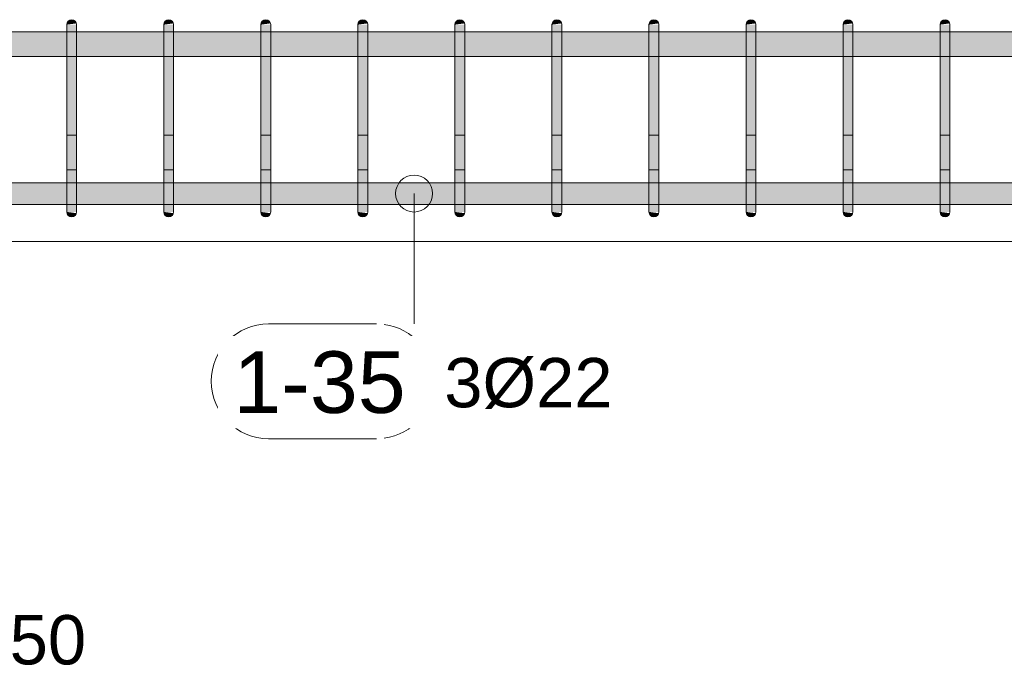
# Model space of a CAD drawing. Header units: millimetres. Extents: x 4307 to 42792, y 1610 to 10025.
# Tile 231 of 256: x 35820 to 36820, y 5190 to 5845. Entities that reach past the tile are written whole.
import ezdxf

# ---------------------------------------------------------------- set-up
doc = ezdxf.new("R2010")
doc.units = ezdxf.units.MM
for name, color, linetype, lineweight in [('S-BEAM', 12, 'Continuous', 9), ('S-RBAR', 171, 'Continuous', 5), ('S-RBAR-IDEN', 171, 'Continuous', 5)]:
    doc.layers.add(name, color=color, linetype=linetype, lineweight=lineweight)
doc.styles.add('Arial', font='arial.ttf', dxfattribs={"height": 50})
doc.styles.add('Arial_1', font='arial.ttf', dxfattribs={"height": 62.5})

# ---------------------------------------------------------------- blocks, each defined once
blk = doc.blocks.new('Popisek výztuže - _Typ_ množství_PRAVÝ-500031-V3')
at = {"layer": 'S-RBAR-IDEN'}
for p, q in [((16609.07, 9085.51), (16499.37, 9085.51)), ((16499.37, 8969.08), (16609.07, 8969.08))]:
    blk.add_line(p, q, dxfattribs=at)
for centre, start, end in [((16499.37, 9027.3), 90, 270), ((16609.07, 9027.3), 277.64339, 82.35661)]:
    blk.add_arc(centre, 58.22, start, end, dxfattribs=at)

msp = doc.modelspace()

# ---------------------------------------------------------------- hatches: boundary and pattern name
at = {"layer": 'S-RBAR'}
for points in [[(35868.11, 5840), (35877.94, 5841.29), (35877.44, 5842.5), (35876.64, 5843.54), (35875.61, 5844.33), (35874.4, 5844.83), (35873.11, 5845), (35871.81, 5844.83), (35870.61, 5844.33), (35869.57, 5843.54), (35868.78, 5842.5), (35868.28, 5841.29)], [(35878.11, 5815), (35878.11, 5840), (35868.11, 5840), (35868.11, 5815)], [(35966.62, 5840), (35976.45, 5841.29), (35975.95, 5842.5), (35975.16, 5843.54), (35974.12, 5844.33), (35972.92, 5844.83), (35971.62, 5845), (35970.33, 5844.83), (35969.12, 5844.33), (35968.09, 5843.54), (35967.29, 5842.5), (35966.79, 5841.29)], [(35976.62, 5815), (35976.62, 5840), (35966.62, 5840), (35966.62, 5815)], [(36065.14, 5840), (36074.97, 5841.29), (36074.47, 5842.5), (36073.68, 5843.54), (36072.64, 5844.33), (36071.44, 5844.83), (36070.14, 5845), (36068.85, 5844.83), (36067.64, 5844.33), (36066.61, 5843.54), (36065.81, 5842.5), (36065.31, 5841.29)], [(36075.14, 5815), (36075.14, 5840), (36065.14, 5840), (36065.14, 5815)], [(36163.66, 5840), (36173.49, 5841.29), (36172.99, 5842.5), (36172.2, 5843.54), (36171.16, 5844.33), (36169.95, 5844.83), (36168.66, 5845), (36167.37, 5844.83), (36166.16, 5844.33), (36165.13, 5843.54), (36164.33, 5842.5), (36163.83, 5841.29)], [(36173.66, 5815), (36173.66, 5840), (36163.66, 5840), (36163.66, 5815)], [(36262.18, 5840), (36272.01, 5841.29), (36271.51, 5842.5), (36270.71, 5843.54), (36269.68, 5844.33), (36268.47, 5844.83), (36267.18, 5845), (36265.88, 5844.83), (36264.68, 5844.33), (36263.64, 5843.54), (36262.85, 5842.5), (36262.35, 5841.29)], [(36272.18, 5815), (36272.18, 5840), (36262.18, 5840), (36262.18, 5815)], [(36360.7, 5840), (36370.53, 5841.29), (36370.03, 5842.5), (36369.23, 5843.54), (36368.2, 5844.33), (36366.99, 5844.83), (36365.7, 5845), (36364.4, 5844.83), (36363.2, 5844.33), (36362.16, 5843.54), (36361.37, 5842.5), (36360.87, 5841.29)], [(36370.7, 5815), (36370.7, 5840), (36360.7, 5840), (36360.7, 5815)], [(36459.21, 5840), (36469.04, 5841.29), (36468.55, 5842.5), (36467.75, 5843.54), (36466.71, 5844.33), (36465.51, 5844.83), (36464.21, 5845), (36462.92, 5844.83), (36461.71, 5844.33), (36460.68, 5843.54), (36459.88, 5842.5), (36459.39, 5841.29)], [(36469.21, 5815), (36469.21, 5840), (36459.21, 5840), (36459.21, 5815)], [(36557.73, 5840), (36567.56, 5841.29), (36567.06, 5842.5), (36566.27, 5843.54), (36565.23, 5844.33), (36564.03, 5844.83), (36562.73, 5845), (36561.44, 5844.83), (36560.23, 5844.33), (36559.2, 5843.54), (36558.4, 5842.5), (36557.9, 5841.29)], [(36567.73, 5815), (36567.73, 5840), (36557.73, 5840), (36557.73, 5815)], [(36656.25, 5840), (36666.08, 5841.29), (36665.58, 5842.5), (36664.79, 5843.54), (36663.75, 5844.33), (36662.55, 5844.83), (36661.25, 5845), (36659.96, 5844.83), (36658.75, 5844.33), (36657.72, 5843.54), (36656.92, 5842.5), (36656.42, 5841.29)], [(36666.25, 5815), (36666.25, 5840), (36656.25, 5840), (36656.25, 5815)], [(36754.77, 5840), (36764.6, 5841.29), (36764.1, 5842.5), (36763.3, 5843.54), (36762.27, 5844.33), (36761.06, 5844.83), (36759.77, 5845), (36758.48, 5844.83), (36757.27, 5844.33), (36756.23, 5843.54), (36755.44, 5842.5), (36754.94, 5841.29)], [(36764.77, 5815), (36764.77, 5840), (36754.77, 5840), (36754.77, 5815)], [(35878.11, 5675), (35878.11, 5815), (35868.11, 5815), (35868.11, 5675), (35870.73, 5675)], [(35976.62, 5675), (35976.62, 5815), (35966.62, 5815), (35966.62, 5675)], [(36075.14, 5675), (36075.14, 5815), (36065.14, 5815), (36065.14, 5675)], [(36173.66, 5675), (36173.66, 5815), (36163.66, 5815), (36163.66, 5675)], [(36272.18, 5675), (36272.18, 5815), (36262.18, 5815), (36262.18, 5675), (36263.67, 5675)], [(36370.7, 5675), (36370.7, 5815), (36360.7, 5815), (36360.7, 5675)], [(36469.21, 5675), (36469.21, 5815), (36459.21, 5815), (36459.21, 5675)], [(36567.73, 5675), (36567.73, 5815), (36557.73, 5815), (36557.73, 5675)], [(36666.25, 5675), (36666.25, 5815), (36656.25, 5815), (36656.25, 5675), (36656.61, 5675)], [(36764.77, 5675), (36764.77, 5815), (36754.77, 5815), (36754.77, 5675)], [(35871.81, 5650), (35878.11, 5650), (35878.11, 5675), (35868.11, 5675), (35868.11, 5650), (35870.73, 5650)], [(35976.62, 5650), (35976.62, 5675), (35966.62, 5675), (35966.62, 5650), (35976.45, 5650)], [(36075.14, 5650), (36075.14, 5675), (36065.14, 5675), (36065.14, 5650), (36074.97, 5650)], [(36173.66, 5650), (36173.66, 5675), (36163.66, 5675), (36163.66, 5650), (36173.49, 5650)], [(36265.88, 5650), (36272.18, 5650), (36272.18, 5675), (36262.18, 5675), (36262.18, 5650), (36263.67, 5650)], [(36370.7, 5650), (36370.7, 5675), (36360.7, 5675), (36360.7, 5650), (36370.53, 5650)], [(36469.21, 5650), (36469.21, 5675), (36459.21, 5675), (36459.21, 5650), (36469.04, 5650)], [(36567.73, 5650), (36567.73, 5675), (36557.73, 5675), (36557.73, 5650), (36567.56, 5650)], [(36659.96, 5650), (36666.25, 5650), (36666.25, 5675), (36656.25, 5675), (36656.25, 5650), (36656.61, 5650)], [(36764.77, 5650), (36764.77, 5675), (36754.77, 5675), (36754.77, 5650), (36764.6, 5650)], [(35873.11, 5645), (35874.4, 5645.17), (35875.61, 5645.67), (35876.64, 5646.46), (35877.44, 5647.5), (35877.94, 5648.71), (35868.11, 5650), (35868.28, 5648.71), (35868.78, 5647.5), (35869.57, 5646.46), (35870.73, 5645.62), (35871.81, 5645.17)], [(35971.62, 5645), (35972.92, 5645.17), (35974.12, 5645.67), (35975.16, 5646.46), (35975.95, 5647.5), (35976.45, 5648.71), (35966.62, 5650), (35966.79, 5648.71), (35967.29, 5647.5), (35968.09, 5646.46), (35969.12, 5645.67), (35970.33, 5645.17)], [(36070.14, 5645), (36071.44, 5645.17), (36072.64, 5645.67), (36073.68, 5646.46), (36074.47, 5647.5), (36074.97, 5648.71), (36065.14, 5650), (36065.31, 5648.71), (36065.81, 5647.5), (36066.61, 5646.46), (36067.64, 5645.67), (36068.85, 5645.17)], [(36168.66, 5645), (36169.95, 5645.17), (36171.16, 5645.67), (36172.2, 5646.46), (36172.99, 5647.5), (36173.49, 5648.71), (36163.66, 5650), (36163.83, 5648.71), (36164.33, 5647.5), (36165.13, 5646.46), (36166.16, 5645.67), (36167.37, 5645.17)], [(36267.18, 5645), (36268.47, 5645.17), (36269.68, 5645.67), (36270.71, 5646.46), (36271.51, 5647.5), (36272.01, 5648.71), (36262.18, 5650), (36262.35, 5648.71), (36262.85, 5647.5), (36263.67, 5646.45), (36264.68, 5645.67), (36265.88, 5645.17)], [(36365.7, 5645), (36366.99, 5645.17), (36368.2, 5645.67), (36369.23, 5646.46), (36370.03, 5647.5), (36370.53, 5648.71), (36360.7, 5650), (36360.87, 5648.71), (36361.37, 5647.5), (36362.16, 5646.46), (36363.2, 5645.67), (36364.4, 5645.17)], [(36464.21, 5645), (36465.51, 5645.17), (36466.71, 5645.67), (36467.75, 5646.46), (36468.55, 5647.5), (36469.04, 5648.71), (36459.21, 5650), (36459.39, 5648.71), (36459.88, 5647.5), (36460.68, 5646.46), (36461.71, 5645.67), (36462.92, 5645.17)], [(36562.73, 5645), (36564.03, 5645.17), (36565.23, 5645.67), (36566.27, 5646.46), (36567.06, 5647.5), (36567.56, 5648.71), (36557.73, 5650), (36557.9, 5648.71), (36558.4, 5647.5), (36559.2, 5646.46), (36560.23, 5645.67), (36561.44, 5645.17)], [(36661.25, 5645), (36662.55, 5645.17), (36663.75, 5645.67), (36664.79, 5646.46), (36665.58, 5647.5), (36666.08, 5648.71), (36656.25, 5650), (36656.61, 5648.26), (36656.92, 5647.5), (36657.72, 5646.46), (36658.75, 5645.67), (36659.96, 5645.17)], [(36759.77, 5645), (36761.06, 5645.17), (36762.27, 5645.67), (36763.3, 5646.46), (36764.1, 5647.5), (36764.6, 5648.71), (36754.77, 5650), (36754.94, 5648.71), (36755.44, 5647.5), (36756.23, 5646.46), (36757.27, 5645.67), (36758.48, 5645.17)]]:
    msp.add_hatch(color=7, dxfattribs=at).paths.add_polyline_path(points)
h = msp.add_hatch(color=7, dxfattribs=at)
h.paths.add_polyline_path([(35275.52, 5807.8), (35275.52, 5832.8), (35239.55, 5832.8), (35239.55, 5807.8)])
h.paths.add_polyline_path([(31072.38, 5807.8), (31082.43, 5807.8), (31082.43, 5832.8), (31072.38, 5832.8), (31072.38, 5814.54)])
h.paths.add_polyline_path([(31437.33, 5807.8), (31507.53, 5807.92), (31507.53, 5832.8), (31437.33, 5832.8), (31437.33, 5814.54)])
h.paths.add_polyline_path([(31286.42, 5807.8), (31419.33, 5807.8), (31419.33, 5832.8), (31100.43, 5832.8), (31100.43, 5807.8)])
h.paths.add_polyline_path([(31517.53, 5807.8), (31552.64, 5807.92), (31552.64, 5832.8), (31517.53, 5832.8), (31517.53, 5807.92)])
h.paths.add_polyline_path([(31562.64, 5807.8), (31597.75, 5807.92), (31597.75, 5832.8), (31562.64, 5832.8), (31562.64, 5807.92)])
h.paths.add_polyline_path([(31607.75, 5807.8), (31642.85, 5807.92), (31642.85, 5832.8), (31607.75, 5832.8), (31607.75, 5807.92)])
h.paths.add_polyline_path([(31652.85, 5807.8), (31687.96, 5807.92), (31687.96, 5832.8), (31652.85, 5832.8), (31652.85, 5807.92)])
h.paths.add_polyline_path([(31697.96, 5807.8), (31733.07, 5807.92), (31733.07, 5832.8), (31697.96, 5832.8), (31697.96, 5807.92)])
h.paths.add_polyline_path([(31743.07, 5807.8), (31806.55, 5807.92), (31806.55, 5832.8), (31743.07, 5832.8), (31743.07, 5807.92)])
h.paths.add_polyline_path([(31816.55, 5807.8), (31891.16, 5807.92), (31891.16, 5832.8), (31816.55, 5832.8), (31816.55, 5807.92)])
h.paths.add_polyline_path([(31901.16, 5807.8), (31975.78, 5807.92), (31975.78, 5832.8), (31901.16, 5832.8), (31901.16, 5807.92)])
h.paths.add_polyline_path([(31985.78, 5807.8), (32060.39, 5807.92), (32060.39, 5832.8), (31985.78, 5832.8), (31985.78, 5807.92)])
h.paths.add_polyline_path([(32070.39, 5807.8), (32145.01, 5807.92), (32145.01, 5832.8), (32070.39, 5832.8), (32070.39, 5807.92)])
h.paths.add_polyline_path([(32155.01, 5807.8), (32229.62, 5807.92), (32229.62, 5832.8), (32155.01, 5832.8), (32155.01, 5807.92)])
h.paths.add_polyline_path([(38077.38, 5807.8), (38077.38, 5832.8), (37887.78, 5832.8), (37887.78, 5807.8), (37922.75, 5807.8)])
h.paths.add_polyline_path([(37877.78, 5807.8), (37877.78, 5832.8), (37688.18, 5832.8), (37688.18, 5807.8), (37748.11, 5807.8)])
h.paths.add_polyline_path([(37678.18, 5807.8), (37678.18, 5832.8), (37488.57, 5832.8), (37488.57, 5807.8), (37573.47, 5807.8)])
h.paths.add_polyline_path([(32239.62, 5807.8), (32314.24, 5807.92), (32314.24, 5832.8), (32239.62, 5832.8), (32239.62, 5807.92)])
h.paths.add_polyline_path([(32324.24, 5807.8), (32514.24, 5807.92), (32514.24, 5832.8), (32324.24, 5832.8), (32324.24, 5807.92)])
h.paths.add_polyline_path([(32524.24, 5807.8), (32713.62, 5807.92), (32713.62, 5832.8), (32524.24, 5832.8), (32524.24, 5807.92)])
h.paths.add_polyline_path([(32723.62, 5807.8), (32913, 5807.92), (32913, 5832.8), (32723.62, 5832.8), (32723.62, 5807.92)])
h.paths.add_polyline_path([(32923, 5807.8), (33112.38, 5807.92), (33112.38, 5832.8), (32923, 5832.8), (32923, 5807.92)])
h.paths.add_polyline_path([(33122.38, 5807.8), (33311.76, 5807.92), (33311.76, 5832.8), (33122.38, 5832.8), (33122.38, 5807.92)])
h.paths.add_polyline_path([(33321.76, 5807.8), (33511.14, 5807.92), (33511.14, 5832.8), (33321.76, 5832.8), (33321.76, 5807.92)])
h.paths.add_polyline_path([(33521.14, 5807.8), (33710.52, 5807.92), (33710.52, 5832.8), (33521.14, 5832.8), (33521.14, 5807.92)])
h.paths.add_polyline_path([(33720.52, 5807.8), (33910.52, 5807.92), (33910.52, 5832.8), (33720.52, 5832.8), (33720.52, 5807.92)])
h.paths.add_polyline_path([(33920.52, 5807.8), (33999.63, 5807.92), (33999.63, 5832.8), (33920.52, 5832.8), (33920.52, 5807.92)])
h.paths.add_polyline_path([(34009.63, 5807.8), (34088.74, 5807.92), (34088.74, 5832.8), (34009.63, 5832.8), (34009.63, 5807.92)])
h.paths.add_polyline_path([(34098.74, 5807.8), (34177.85, 5807.92), (34177.85, 5832.8), (34098.74, 5832.8), (34098.74, 5807.92)])
h.paths.add_polyline_path([(34187.85, 5807.8), (34266.96, 5807.92), (34266.96, 5832.8), (34187.85, 5832.8), (34187.85, 5807.92)])
h.paths.add_polyline_path([(34276.96, 5807.8), (34356.08, 5807.92), (34356.08, 5832.8), (34276.96, 5832.8), (34276.96, 5807.92)])
h.paths.add_polyline_path([(37478.57, 5807.8), (37478.57, 5832.8), (37288.97, 5832.8), (37288.97, 5807.8), (37398.83, 5807.8)])
h.paths.add_polyline_path([(37278.97, 5807.8), (37278.97, 5832.8), (37089.37, 5832.8), (37089.37, 5807.8), (37224.19, 5807.8)])
h.paths.add_polyline_path([(37079.37, 5807.8), (37079.37, 5832.8), (36889.77, 5832.8), (36889.77, 5807.8), (37049.55, 5807.8)])
h.paths.add_polyline_path([(36879.77, 5807.8), (36879.77, 5832.8), (36764.77, 5832.8), (36764.77, 5807.8), (36874.91, 5807.8)])
h.paths.add_polyline_path([(34366.08, 5807.8), (34445.19, 5807.92), (34445.19, 5832.8), (34366.08, 5832.8), (34366.08, 5807.92)])
h.paths.add_polyline_path([(34455.19, 5807.8), (34545.19, 5807.92), (34545.19, 5832.8), (34455.19, 5832.8), (34455.19, 5807.92)])
h.paths.add_polyline_path([(34555.19, 5807.8), (34593.1, 5807.92), (34593.1, 5832.8), (34555.19, 5832.8), (34555.19, 5807.92)])
h.paths.add_polyline_path([(34603.1, 5807.8), (34641.02, 5807.92), (34641.02, 5832.8), (34603.1, 5832.8), (34603.1, 5807.92)])
h.paths.add_polyline_path([(34651.02, 5807.8), (34688.93, 5807.92), (34688.93, 5832.8), (34651.02, 5832.8), (34651.02, 5807.92)])
h.paths.add_polyline_path([(34698.93, 5807.8), (34736.84, 5807.92), (34736.84, 5832.8), (34698.93, 5832.8), (34698.93, 5807.92)])
h.paths.add_polyline_path([(34746.84, 5807.8), (34769.88, 5807.92), (34769.88, 5832.8), (34746.84, 5832.8), (34746.84, 5807.92)])
h.paths.add_polyline_path([(34794.76, 5807.8), (34815.85, 5807.92), (34815.85, 5832.8), (34794.76, 5832.8), (34794.76, 5807.92)])
h.paths.add_polyline_path([(34779.88, 5807.8), (34784.76, 5807.92), (34784.76, 5832.8), (34779.88, 5832.8), (34779.88, 5807.92)])
h.paths.add_polyline_path([(34842.67, 5807.8), (34861.82, 5807.92), (34861.82, 5832.8), (34842.67, 5832.8), (34842.67, 5807.92)])
h.paths.add_polyline_path([(34825.85, 5807.8), (34832.67, 5807.92), (34832.67, 5832.8), (34825.85, 5832.8), (34825.85, 5807.92)])
h.paths.add_polyline_path([(34890.59, 5807.8), (34907.78, 5807.92), (34907.78, 5832.8), (34890.59, 5832.8), (34890.59, 5807.92)])
h.paths.add_polyline_path([(34871.82, 5807.8), (34880.59, 5807.92), (34880.59, 5832.8), (34871.82, 5832.8), (34871.82, 5807.92)])
h.paths.add_polyline_path([(34938.5, 5807.8), (34953.75, 5807.92), (34953.75, 5832.8), (34938.5, 5832.8), (34938.5, 5807.92)])
h.paths.add_polyline_path([(34917.78, 5807.8), (34928.5, 5807.92), (34928.5, 5832.8), (34917.78, 5832.8), (34917.78, 5807.92)])
h.paths.add_polyline_path([(34986.41, 5807.8), (34999.72, 5807.8), (34999.72, 5832.8), (34986.41, 5832.8), (34986.41, 5807.92)])
h.paths.add_polyline_path([(34963.75, 5807.8), (34976.41, 5807.92), (34976.41, 5832.8), (34963.75, 5832.8), (34963.75, 5807.92)])
h.paths.add_polyline_path([(35034.33, 5807.8), (35045.68, 5807.8), (35045.68, 5832.8), (35034.33, 5832.8), (35034.33, 5807.92)])
h.paths.add_polyline_path([(35009.72, 5807.8), (35024.33, 5807.92), (35024.33, 5832.8), (35009.72, 5832.8), (35009.72, 5807.92)])
h.paths.add_polyline_path([(35101.65, 5807.8), (35137.62, 5807.8), (35137.62, 5832.8), (35101.65, 5832.8), (35101.65, 5814.54)])
h.paths.add_polyline_path([(35055.68, 5807.8), (35091.65, 5807.8), (35091.65, 5832.8), (35055.68, 5832.8), (35055.68, 5814.54)])
h.paths.add_polyline_path([(35285.52, 5807.8), (35375.52, 5807.8), (35375.52, 5832.8), (35285.52, 5832.8), (35285.52, 5814.54)])
h.paths.add_polyline_path([(35193.58, 5807.8), (35229.55, 5807.8), (35229.55, 5832.8), (35193.58, 5832.8), (35193.58, 5814.54)])
h.paths.add_polyline_path([(35147.62, 5807.8), (35183.58, 5807.8), (35183.58, 5832.8), (35147.62, 5832.8), (35147.62, 5814.54)])
h.paths.add_polyline_path([(35385.52, 5807.8), (35474.03, 5807.8), (35474.03, 5832.8), (35385.52, 5832.8), (35385.52, 5814.54)])
h.paths.add_polyline_path([(35582.55, 5807.8), (35671.07, 5807.8), (35671.07, 5832.8), (35582.55, 5832.8), (35582.55, 5814.54)])
h.paths.add_polyline_path([(35484.03, 5807.8), (35572.55, 5807.8), (35572.55, 5832.8), (35484.03, 5832.8), (35484.03, 5814.54)])
h.paths.add_polyline_path([(35779.59, 5807.8), (35868.11, 5807.8), (35868.11, 5832.8), (35779.59, 5832.8), (35779.59, 5814.54)])
h.paths.add_polyline_path([(35681.07, 5807.8), (35769.59, 5807.8), (35769.59, 5832.8), (35681.07, 5832.8), (35681.07, 5814.54)])
h.paths.add_polyline_path([(35976.62, 5807.8), (36065.14, 5807.8), (36065.14, 5832.8), (35976.62, 5832.8), (35976.62, 5814.54)])
h.paths.add_polyline_path([(35878.11, 5807.8), (35966.62, 5807.8), (35966.62, 5832.8), (35878.11, 5832.8), (35878.11, 5814.54)])
h.paths.add_polyline_path([(36173.66, 5807.8), (36262.18, 5807.8), (36262.18, 5832.8), (36173.66, 5832.8), (36173.66, 5814.54)])
h.paths.add_polyline_path([(36075.14, 5807.8), (36163.66, 5807.8), (36163.66, 5832.8), (36075.14, 5832.8), (36075.14, 5814.54)])
h.paths.add_polyline_path([(36272.18, 5807.8), (36360.7, 5807.8), (36360.7, 5832.8), (36272.18, 5832.8), (36272.18, 5814.54)])
h.paths.add_polyline_path([(36469.21, 5807.8), (36557.73, 5807.8), (36557.73, 5832.8), (36469.21, 5832.8), (36469.21, 5814.54)])
h.paths.add_polyline_path([(36370.7, 5807.8), (36459.21, 5807.8), (36459.21, 5832.8), (36370.7, 5832.8), (36370.7, 5814.54)])
h.paths.add_polyline_path([(36754.77, 5807.8), (36754.77, 5832.8), (36666.25, 5832.8), (36666.25, 5807.8), (36700.27, 5807.8)])
h.paths.add_polyline_path([(36656.25, 5807.8), (36656.25, 5832.8), (36567.73, 5832.8), (36567.73, 5807.8)])
h = msp.add_hatch(color=7, dxfattribs=at)
h.paths.add_polyline_path([(40193.07, 5657.64), (40277.01, 5657.92), (40277.01, 5679.64), (40189.56, 5679.64), (40189.56, 5657.64)])
h.paths.add_polyline_path([(39075.39, 5657.64), (39075.39, 5679.64), (38885.79, 5679.64), (38885.79, 5657.64), (39057.91, 5657.64)])
h.paths.add_polyline_path([(34762.38, 5657.64), (34769.88, 5657.92), (34769.88, 5679.64), (34762.38, 5679.64), (34762.38, 5657.92)])
h.paths.add_polyline_path([(39800.13, 5657.64), (39887.22, 5657.92), (39887.22, 5679.64), (39799.77, 5679.64), (39799.77, 5657.64)])
h.paths.add_polyline_path([(37288.97, 5657.64), (37478.57, 5657.92), (37478.57, 5679.64), (37288.97, 5679.64), (37288.97, 5657.92)])
h.paths.add_polyline_path([(39101.57, 5657.64), (39274.99, 5657.92), (39274.99, 5679.64), (39085.39, 5679.64), (39085.39, 5657.64)])
h.paths.add_polyline_path([(34779.88, 5657.64), (34815.85, 5657.92), (34815.85, 5679.64), (34779.88, 5679.64), (34779.88, 5657.92)])
h.paths.add_polyline_path([(37278.97, 5657.64), (37278.97, 5679.64), (37089.37, 5679.64), (37089.37, 5657.64), (37267.85, 5657.64)])
h.paths.add_polyline_path([(41002.38, 5657.64), (41002.38, 5679.64), (40982.38, 5679.64), (40982.38, 5657.64), (41000.78, 5657.64)])
h.paths.add_polyline_path([(34825.85, 5657.64), (34861.82, 5657.92), (34861.82, 5679.64), (34825.85, 5679.64), (34825.85, 5657.92)])
h.paths.add_polyline_path([(34871.82, 5657.64), (34907.78, 5657.92), (34907.78, 5679.64), (34871.82, 5679.64), (34871.82, 5657.92)])
h.paths.add_polyline_path([(37079.37, 5657.64), (37079.37, 5679.64), (36889.77, 5679.64), (36889.77, 5657.64), (37049.55, 5657.64)])
h.paths.add_polyline_path([(40972.38, 5657.64), (40972.38, 5679.64), (40939.09, 5679.64), (40939.09, 5657.64)])
h.paths.add_polyline_path([(39897.22, 5657.64), (39984.67, 5657.92), (39984.67, 5679.64), (39897.22, 5679.64), (39897.22, 5657.92)])
h.paths.add_polyline_path([(34917.78, 5657.64), (34953.75, 5657.92), (34953.75, 5679.64), (34917.78, 5679.64), (34917.78, 5657.92)])
h.paths.add_polyline_path([(34963.75, 5657.64), (34999.72, 5657.92), (34999.72, 5679.64), (34963.75, 5679.64), (34963.75, 5657.92)])
h.paths.add_polyline_path([(40929.09, 5657.64), (40929.09, 5679.64), (40895.81, 5679.64), (40895.81, 5657.64)])
h.paths.add_polyline_path([(39284.99, 5657.64), (39399.99, 5657.92), (39399.99, 5679.64), (39284.99, 5679.64), (39284.99, 5657.92)])
h.paths.add_polyline_path([(39994.67, 5657.64), (40082.11, 5657.92), (40082.11, 5679.64), (39994.67, 5679.64), (39994.67, 5657.92)])
h.paths.add_polyline_path([(38839.61, 5657.64), (38875.79, 5657.92), (38875.79, 5679.64), (38686.18, 5679.64), (38686.18, 5657.64), (38795.95, 5657.64)])
h.paths.add_polyline_path([(35009.72, 5657.64), (35045.68, 5657.92), (35045.68, 5679.64), (35009.72, 5679.64), (35009.72, 5657.92)])
h.paths.add_polyline_path([(36879.77, 5657.64), (36879.77, 5679.64), (36764.77, 5679.64), (36764.77, 5657.64), (36874.91, 5657.64)])
h.paths.add_polyline_path([(37488.57, 5657.64), (37678.18, 5657.92), (37678.18, 5679.64), (37488.57, 5679.64), (37488.57, 5657.92)])
h.paths.add_polyline_path([(40885.81, 5657.64), (40885.81, 5679.64), (40852.53, 5679.64), (40852.53, 5657.64)])
h.paths.add_polyline_path([(35055.68, 5657.64), (35091.65, 5657.92), (35091.65, 5679.64), (35055.68, 5679.64), (35055.68, 5657.92)])
h.paths.add_polyline_path([(39789.77, 5657.64), (39789.77, 5679.64), (39702.33, 5679.64), (39702.33, 5657.64), (39756.47, 5657.64)])
h.paths.add_polyline_path([(35101.65, 5657.64), (35137.62, 5657.92), (35137.62, 5679.64), (35101.65, 5679.64), (35101.65, 5657.92)])
h.paths.add_polyline_path([(36754.77, 5657.64), (36754.77, 5679.64), (36666.25, 5679.64), (36666.25, 5657.64), (36743.93, 5657.64)])
h.paths.add_polyline_path([(40842.53, 5657.64), (40842.53, 5679.64), (40809.24, 5679.64), (40809.24, 5657.64)])
h.paths.add_polyline_path([(38676.18, 5657.64), (38676.18, 5679.64), (38486.58, 5679.64), (38486.58, 5657.64), (38664.97, 5657.64)])
h.paths.add_polyline_path([(35147.62, 5657.64), (35183.58, 5657.92), (35183.58, 5679.64), (35147.62, 5679.64), (35147.62, 5657.92)])
h.paths.add_polyline_path([(39409.99, 5657.64), (39497.43, 5657.92), (39497.43, 5679.64), (39409.99, 5679.64), (39409.99, 5657.92)])
h.paths.add_polyline_path([(35193.58, 5657.64), (35229.55, 5657.92), (35229.55, 5679.64), (35193.58, 5679.64), (35193.58, 5657.92)])
h.paths.add_polyline_path([(40092.11, 5657.64), (40179.56, 5657.92), (40179.56, 5679.64), (40092.11, 5679.64), (40092.11, 5657.92)])
h.paths.add_polyline_path([(40764.24, 5657.64), (40764.24, 5679.64), (40676.79, 5679.64), (40676.79, 5657.64), (40760.65, 5657.64)])
h.paths.add_polyline_path([(40799.24, 5657.64), (40799.24, 5679.64), (40774.24, 5679.64), (40774.24, 5657.64)])
h.paths.add_polyline_path([(35239.55, 5657.64), (35275.52, 5657.92), (35275.52, 5679.64), (35239.55, 5679.64), (35239.55, 5657.92)])
h.paths.add_polyline_path([(38476.58, 5657.64), (38476.58, 5679.64), (38286.98, 5679.64), (38286.98, 5657.64), (38446.67, 5657.64)])
h.paths.add_polyline_path([(39507.43, 5657.64), (39594.88, 5657.92), (39594.88, 5679.64), (39507.43, 5679.64), (39507.43, 5657.92)])
h.paths.add_polyline_path([(35285.52, 5657.64), (35375.52, 5657.92), (35375.52, 5679.64), (35285.52, 5679.64), (35285.52, 5657.92)])
h.paths.add_polyline_path([(40629.67, 5657.64), (40666.79, 5657.92), (40666.79, 5679.64), (40579.35, 5679.64), (40579.35, 5657.64), (40586.01, 5657.64)])
h.paths.add_polyline_path([(35385.52, 5657.64), (35474.03, 5657.92), (35474.03, 5679.64), (35385.52, 5679.64), (35385.52, 5657.92)])
h.paths.add_polyline_path([(36612.95, 5657.64), (36656.25, 5657.92), (36656.25, 5679.64), (36567.73, 5679.64), (36567.73, 5657.64), (36569.29, 5657.64)])
h.paths.add_polyline_path([(35484.03, 5657.64), (35572.55, 5657.92), (35572.55, 5679.64), (35484.03, 5679.64), (35484.03, 5657.92)])
h.paths.add_polyline_path([(35582.55, 5657.64), (35671.07, 5657.92), (35671.07, 5679.64), (35582.55, 5679.64), (35582.55, 5657.92)])
h.paths.add_polyline_path([(37688.18, 5657.64), (37877.78, 5657.92), (37877.78, 5679.64), (37688.18, 5679.64), (37688.18, 5657.92)])
h.paths.add_polyline_path([(40569.35, 5657.64), (40569.35, 5679.64), (40481.9, 5679.64), (40481.9, 5657.64), (40542.35, 5657.64)])
h.paths.add_polyline_path([(38276.98, 5657.64), (38276.98, 5679.64), (38087.38, 5679.64), (38087.38, 5657.64), (38272.03, 5657.64)])
h.paths.add_polyline_path([(35681.07, 5657.64), (35769.59, 5657.92), (35769.59, 5679.64), (35681.07, 5679.64), (35681.07, 5657.92)])
h.paths.add_polyline_path([(35779.59, 5657.64), (35868.11, 5657.92), (35868.11, 5679.64), (35779.59, 5679.64), (35779.59, 5657.92)])
h.paths.add_polyline_path([(39604.88, 5657.64), (39692.33, 5657.92), (39692.33, 5679.64), (39604.88, 5679.64), (39604.88, 5657.92)])
h.paths.add_polyline_path([(40471.9, 5657.64), (40471.9, 5679.64), (40384.45, 5679.64), (40384.45, 5657.64), (40455.03, 5657.64)])
h.paths.add_polyline_path([(35878.11, 5657.64), (35966.62, 5657.92), (35966.62, 5679.64), (35878.11, 5679.64), (35878.11, 5657.92)])
h.paths.add_polyline_path([(38077.38, 5657.64), (38077.38, 5679.64), (37887.78, 5679.64), (37887.78, 5657.64), (38053.73, 5657.64)])
h.paths.add_polyline_path([(35976.62, 5657.64), (36065.14, 5657.92), (36065.14, 5679.64), (35976.62, 5679.64), (35976.62, 5657.92)])
h.paths.add_polyline_path([(40374.45, 5657.64), (40374.45, 5679.64), (40287.01, 5679.64), (40287.01, 5657.64), (40367.71, 5657.64)])
h.paths.add_polyline_path([(36075.14, 5657.64), (36163.66, 5657.92), (36163.66, 5679.64), (36075.14, 5679.64), (36075.14, 5657.92)])
h.paths.add_polyline_path([(36557.73, 5657.64), (36557.73, 5679.64), (36469.21, 5679.64), (36469.21, 5657.64), (36525.63, 5657.64)])
h.paths.add_polyline_path([(36173.66, 5657.64), (36262.18, 5657.92), (36262.18, 5679.64), (36173.66, 5679.64), (36173.66, 5657.92)])
h.paths.add_polyline_path([(36272.18, 5657.64), (36360.7, 5657.92), (36360.7, 5679.64), (36272.18, 5679.64), (36272.18, 5657.92)])
h.paths.add_polyline_path([(36370.7, 5657.64), (36459.21, 5657.92), (36459.21, 5679.64), (36370.7, 5679.64), (36370.7, 5657.92)])

# ---------------------------------------------------------------- linework, layer by layer
at = {"layer": 'S-BEAM'}
for p, q in [((40977.38, 5620), (35087.38, 5620)), ((35087.38, 5620), (40977.38, 5620))]:
    msp.add_line(p, q, dxfattribs=at)
at = {"layer": 'S-RBAR'}
for p, q in [((35868.11, 5840), (35868.11, 5815)), ((35868.11, 5840), (35868.11, 5815)), ((35878.11, 5840), (35878.11, 5815)), ((35878.11, 5840), (35878.11, 5815)), ((35966.62, 5840), (35966.62, 5815)), ((35966.62, 5840), (35966.62, 5815)), ((35976.62, 5840), (35976.62, 5815)), ((35976.62, 5840), (35976.62, 5815)), ((36065.14, 5840), (36065.14, 5815)), ((36065.14, 5840), (36065.14, 5815)), ((36075.14, 5840), (36075.14, 5815)), ((36075.14, 5840), (36075.14, 5815)), ((36163.66, 5840), (36163.66, 5815)), ((36163.66, 5840), (36163.66, 5815)), ((36173.66, 5840), (36173.66, 5815)), ((36173.66, 5840), (36173.66, 5815)), ((36262.18, 5840), (36262.18, 5815)), ((36262.18, 5840), (36262.18, 5815)), ((36272.18, 5840), (36272.18, 5815)), ((36272.18, 5840), (36272.18, 5815)), ((36360.7, 5840), (36360.7, 5815)), ((36360.7, 5840), (36360.7, 5815)), ((36370.7, 5840), (36370.7, 5815)), ((36370.7, 5840), (36370.7, 5815)), ((36459.21, 5840), (36459.21, 5815)), ((36459.21, 5840), (36459.21, 5815)), ((36469.21, 5840), (36469.21, 5815)), ((36469.21, 5840), (36469.21, 5815)), ((36557.73, 5840), (36557.73, 5815)), ((36557.73, 5840), (36557.73, 5815)), ((36567.73, 5840), (36567.73, 5815)), ((36567.73, 5840), (36567.73, 5815)), ((36656.25, 5840), (36656.25, 5815)), ((36656.25, 5840), (36656.25, 5815)), ((36666.25, 5840), (36666.25, 5815)), ((36666.25, 5840), (36666.25, 5815)), ((36754.77, 5840), (36754.77, 5815)), ((36754.77, 5840), (36754.77, 5815)), ((36764.77, 5840), (36764.77, 5815)), ((36764.77, 5840), (36764.77, 5815)), ((38077.42, 5832.8), (31072.38, 5832.8)), ((38077.42, 5832.8), (31072.38, 5832.8)), ((38077.42, 5832.8), (31072.38, 5832.8)), ((35868.11, 5675), (35868.11, 5815)), ((35868.11, 5815), (35868.11, 5675)), ((35878.11, 5675), (35878.11, 5815)), ((35878.11, 5815), (35878.11, 5675)), ((35966.62, 5675), (35966.62, 5815)), ((35966.62, 5815), (35966.62, 5675)), ((35976.62, 5675), (35976.62, 5815)), ((35976.62, 5815), (35976.62, 5675)), ((36065.14, 5675), (36065.14, 5815)), ((36065.14, 5815), (36065.14, 5675)), ((36075.14, 5675), (36075.14, 5815)), ((36075.14, 5815), (36075.14, 5675)), ((36163.66, 5675), (36163.66, 5815)), ((36163.66, 5815), (36163.66, 5675)), ((36173.66, 5675), (36173.66, 5815)), ((36173.66, 5815), (36173.66, 5675)), ((36262.18, 5675), (36262.18, 5815)), ((36262.18, 5815), (36262.18, 5675)), ((36272.18, 5675), (36272.18, 5815)), ((36272.18, 5815), (36272.18, 5675)), ((36360.7, 5675), (36360.7, 5815)), ((36360.7, 5815), (36360.7, 5675)), ((36370.7, 5675), (36370.7, 5815)), ((36370.7, 5815), (36370.7, 5675)), ((36459.21, 5675), (36459.21, 5815)), ((36459.21, 5815), (36459.21, 5675)), ((36469.21, 5675), (36469.21, 5815)), ((36469.21, 5815), (36469.21, 5675)), ((36557.73, 5675), (36557.73, 5815)), ((36557.73, 5815), (36557.73, 5675)), ((36567.73, 5675), (36567.73, 5815)), ((36567.73, 5815), (36567.73, 5675)), ((36656.25, 5675), (36656.25, 5815)), ((36656.25, 5815), (36656.25, 5675)), ((36666.25, 5675), (36666.25, 5815)), ((36666.25, 5815), (36666.25, 5675)), ((36754.77, 5675), (36754.77, 5815)), ((36754.77, 5815), (36754.77, 5675)), ((36764.77, 5675), (36764.77, 5815)), ((36764.77, 5815), (36764.77, 5675)), ((38077.42, 5807.8), (31072.38, 5807.8)), ((38077.42, 5807.8), (31072.38, 5807.8)), ((38077.42, 5807.8), (31072.38, 5807.8)), ((35868.11, 5728.03), (35868.11, 5692.68)), ((35868.11, 5728.03), (35878.11, 5728.03)), ((35878.11, 5728.03), (35878.11, 5692.68)), ((35966.62, 5728.03), (35966.62, 5692.68)), ((35966.62, 5728.03), (35976.62, 5728.03)), ((35976.62, 5728.03), (35976.62, 5692.68)), ((36065.14, 5728.03), (36065.14, 5692.68)), ((36065.14, 5728.03), (36075.14, 5728.03)), ((36075.14, 5728.03), (36075.14, 5692.68)), ((36163.66, 5728.03), (36163.66, 5692.68)), ((36163.66, 5728.03), (36173.66, 5728.03)), ((36173.66, 5728.03), (36173.66, 5692.68)), ((36262.18, 5728.03), (36262.18, 5692.68)), ((36262.18, 5728.03), (36272.18, 5728.03)), ((36272.18, 5728.03), (36272.18, 5692.68)), ((36360.7, 5728.03), (36360.7, 5692.68)), ((36360.7, 5728.03), (36370.7, 5728.03)), ((36370.7, 5728.03), (36370.7, 5692.68)), ((36459.21, 5728.03), (36459.21, 5692.68)), ((36459.21, 5728.03), (36469.21, 5728.03)), ((36469.21, 5728.03), (36469.21, 5692.68)), ((36557.73, 5728.03), (36557.73, 5692.68)), ((36557.73, 5728.03), (36567.73, 5728.03)), ((36567.73, 5728.03), (36567.73, 5692.68)), ((36656.25, 5728.03), (36656.25, 5692.68)), ((36656.25, 5728.03), (36666.25, 5728.03)), ((36666.25, 5728.03), (36666.25, 5692.68)), ((36754.77, 5728.03), (36754.77, 5692.68)), ((36754.77, 5728.03), (36764.77, 5728.03)), ((36764.77, 5728.03), (36764.77, 5692.68)), ((35868.11, 5692.68), (35868.11, 5650)), ((35878.11, 5692.68), (35868.11, 5692.68)), ((35868.11, 5657.32), (35868.11, 5692.68)), ((35878.11, 5692.68), (35878.11, 5650)), ((35878.11, 5657.32), (35878.11, 5692.68)), ((35966.62, 5692.68), (35966.62, 5650)), ((35976.62, 5692.68), (35966.62, 5692.68)), ((35966.62, 5657.32), (35966.62, 5692.68)), ((35976.62, 5692.68), (35976.62, 5650)), ((35976.62, 5657.32), (35976.62, 5692.68)), ((36065.14, 5692.68), (36065.14, 5650)), ((36075.14, 5692.68), (36065.14, 5692.68)), ((36065.14, 5657.32), (36065.14, 5692.68)), ((36075.14, 5692.68), (36075.14, 5650)), ((36075.14, 5657.32), (36075.14, 5692.68)), ((36163.66, 5692.68), (36163.66, 5650)), ((36173.66, 5692.68), (36163.66, 5692.68)), ((36163.66, 5657.32), (36163.66, 5692.68)), ((36173.66, 5692.68), (36173.66, 5650)), ((36173.66, 5657.32), (36173.66, 5692.68)), ((36262.18, 5692.68), (36262.18, 5650)), ((36272.18, 5692.68), (36262.18, 5692.68)), ((36262.18, 5657.32), (36262.18, 5692.68)), ((36272.18, 5692.68), (36272.18, 5650)), ((36272.18, 5657.32), (36272.18, 5692.68)), ((36360.7, 5692.68), (36360.7, 5650)), ((36370.7, 5692.68), (36360.7, 5692.68)), ((36360.7, 5657.32), (36360.7, 5692.68)), ((36370.7, 5692.68), (36370.7, 5650)), ((36370.7, 5657.32), (36370.7, 5692.68)), ((36459.21, 5692.68), (36459.21, 5650)), ((36469.21, 5692.68), (36459.21, 5692.68)), ((36459.21, 5657.32), (36459.21, 5692.68)), ((36469.21, 5692.68), (36469.21, 5650)), ((36469.21, 5657.32), (36469.21, 5692.68)), ((36557.73, 5692.68), (36557.73, 5650)), ((36567.73, 5692.68), (36557.73, 5692.68)), ((36557.73, 5657.32), (36557.73, 5692.68)), ((36567.73, 5692.68), (36567.73, 5650)), ((36567.73, 5657.32), (36567.73, 5692.68)), ((36656.25, 5692.68), (36656.25, 5650)), ((36666.25, 5692.68), (36656.25, 5692.68)), ((36656.25, 5657.32), (36656.25, 5692.68)), ((36666.25, 5692.68), (36666.25, 5650)), ((36666.25, 5657.32), (36666.25, 5692.68)), ((36754.77, 5692.68), (36754.77, 5650)), ((36764.77, 5692.68), (36754.77, 5692.68)), ((36754.77, 5657.32), (36754.77, 5692.68)), ((36764.77, 5692.68), (36764.77, 5650)), ((36764.77, 5657.32), (36764.77, 5692.68)), ((34762.38, 5679.64), (41002.38, 5679.64)), ((34762.38, 5679.64), (41002.38, 5679.64)), ((34762.38, 5679.64), (41002.38, 5679.64)), ((35868.11, 5675), (35868.11, 5650)), ((35868.11, 5675), (35868.11, 5650)), ((35878.11, 5675), (35878.11, 5650)), ((35878.11, 5675), (35878.11, 5657.32)), ((35966.62, 5675), (35966.62, 5650)), ((35966.62, 5675), (35966.62, 5650)), ((35976.62, 5675), (35976.62, 5650)), ((35976.62, 5675), (35976.62, 5657.32)), ((36065.14, 5675), (36065.14, 5650)), ((36065.14, 5675), (36065.14, 5650)), ((36075.14, 5675), (36075.14, 5650)), ((36075.14, 5675), (36075.14, 5657.32)), ((36163.66, 5675), (36163.66, 5650)), ((36163.66, 5675), (36163.66, 5650)), ((36173.66, 5675), (36173.66, 5650)), ((36173.66, 5675), (36173.66, 5657.32)), ((36262.18, 5675), (36262.18, 5650)), ((36262.18, 5675), (36262.18, 5650)), ((36272.18, 5675), (36272.18, 5650)), ((36272.18, 5675), (36272.18, 5657.32)), ((36360.7, 5675), (36360.7, 5650)), ((36360.7, 5675), (36360.7, 5650)), ((36370.7, 5675), (36370.7, 5650)), ((36370.7, 5675), (36370.7, 5657.32)), ((36459.21, 5675), (36459.21, 5650)), ((36459.21, 5675), (36459.21, 5650)), ((36469.21, 5675), (36469.21, 5650)), ((36469.21, 5675), (36469.21, 5657.32)), ((36557.73, 5675), (36557.73, 5650)), ((36557.73, 5675), (36557.73, 5650)), ((36567.73, 5675), (36567.73, 5650)), ((36567.73, 5675), (36567.73, 5657.32)), ((36656.25, 5675), (36656.25, 5650)), ((36656.25, 5675), (36656.25, 5650)), ((36666.25, 5675), (36666.25, 5650)), ((36666.25, 5675), (36666.25, 5657.32)), ((36754.77, 5675), (36754.77, 5650)), ((36754.77, 5675), (36754.77, 5650)), ((36764.77, 5675), (36764.77, 5650)), ((36764.77, 5675), (36764.77, 5657.32)), ((34762.38, 5657.64), (41002.38, 5657.64)), ((34762.38, 5657.64), (41002.38, 5657.64)), ((34762.38, 5657.64), (41002.38, 5657.64)), ((35868.11, 5657.32), (35868.11, 5650)), ((35878.11, 5657.32), (35878.11, 5650.85)), ((35878.11, 5657.32), (35878.11, 5650.85)), ((35966.62, 5657.32), (35966.62, 5650)), ((35976.62, 5657.32), (35976.62, 5650.85)), ((35976.62, 5657.32), (35976.62, 5650.85)), ((36065.14, 5657.32), (36065.14, 5650)), ((36075.14, 5657.32), (36075.14, 5650.85)), ((36075.14, 5657.32), (36075.14, 5650.85)), ((36163.66, 5657.32), (36163.66, 5650)), ((36173.66, 5657.32), (36173.66, 5650.85)), ((36173.66, 5657.32), (36173.66, 5650.85)), ((36262.18, 5657.32), (36262.18, 5650)), ((36272.18, 5657.32), (36272.18, 5650.85)), ((36272.18, 5657.32), (36272.18, 5650.85)), ((36360.7, 5657.32), (36360.7, 5650)), ((36370.7, 5657.32), (36370.7, 5650.85)), ((36370.7, 5657.32), (36370.7, 5650.85)), ((36459.21, 5657.32), (36459.21, 5650)), ((36469.21, 5657.32), (36469.21, 5650.85)), ((36469.21, 5657.32), (36469.21, 5650.85)), ((36557.73, 5657.32), (36557.73, 5650)), ((36567.73, 5657.32), (36567.73, 5650.85)), ((36567.73, 5657.32), (36567.73, 5650.85)), ((36656.25, 5657.32), (36656.25, 5650)), ((36666.25, 5657.32), (36666.25, 5650.85)), ((36666.25, 5657.32), (36666.25, 5650.85)), ((36754.77, 5657.32), (36754.77, 5650)), ((36764.77, 5657.32), (36764.77, 5650.85)), ((36764.77, 5657.32), (36764.77, 5650.85))]:
    msp.add_line(p, q, dxfattribs=at)
for centre, start, end in [((35873.11, 5840), 0, 180), ((35873.11, 5840), 0, 180), ((35971.62, 5840), 0, 180), ((35971.62, 5840), 0, 180), ((36070.14, 5840), 0, 180), ((36070.14, 5840), 0, 180), ((36168.66, 5840), 0, 180), ((36168.66, 5840), 0, 180), ((36267.18, 5840), 0, 180), ((36267.18, 5840), 0, 180), ((36365.7, 5840), 0, 180), ((36365.7, 5840), 0, 180), ((36464.21, 5840), 0, 180), ((36464.21, 5840), 0, 180), ((36562.73, 5840), 0, 180), ((36562.73, 5840), 0, 180), ((36661.25, 5840), 0, 180), ((36661.25, 5840), 0, 180), ((36759.77, 5840), 0, 180), ((36759.77, 5840), 0, 180), ((35873.11, 5650), 180, 360), ((35873.11, 5650), 180, 360), ((35873.11, 5650), 180, 360), ((35971.62, 5650), 180, 360), ((35971.62, 5650), 180, 360), ((35971.62, 5650), 180, 360), ((36070.14, 5650), 180, 360), ((36070.14, 5650), 180, 360), ((36070.14, 5650), 180, 360), ((36168.66, 5650), 180, 360), ((36168.66, 5650), 180, 360), ((36168.66, 5650), 180, 360), ((36267.18, 5650), 180, 360), ((36267.18, 5650), 180, 360), ((36267.18, 5650), 180, 360), ((36365.7, 5650), 180, 360), ((36365.7, 5650), 180, 360), ((36365.7, 5650), 180, 360), ((36464.21, 5650), 180, 360), ((36464.21, 5650), 180, 360), ((36464.21, 5650), 180, 360), ((36562.73, 5650), 180, 360), ((36562.73, 5650), 180, 360), ((36562.73, 5650), 180, 360), ((36661.25, 5650), 180, 360), ((36661.25, 5650), 180, 360), ((36661.25, 5650), 180, 360), ((36759.77, 5650), 180, 360), ((36759.77, 5650), 180, 360), ((36759.77, 5650), 180, 360)]:
    msp.add_arc(centre, 5, start, end, dxfattribs=at)
at = {"layer": 'S-RBAR-IDEN'}
msp.add_line((36220.68, 5668.64), (36220.68, 5536.39), dxfattribs=at)
msp.add_circle((36220.68, 5668.64), 18.75, dxfattribs=at)

# ---------------------------------------------------------------- block references
msp.add_blockref('Popisek výztuže - _Typ_ množství_PRAVÝ-500031-V3', (19573.58, -3549.12), dxfattribs=at)

# ---------------------------------------------------------------- texts
at = {"layer": 'S-RBAR-IDEN', "char_height": 50, "attachment_point": 1, "style": 'Arial', "bg_fill": 3, "box_fill_scale": 1.25, "bg_fill_color": 256, "bg_fill_true_color": 13158600, "bg_fill_transparency": 0}
for s, insert, width in [('3Ø22', (36251.37, 5501.8), 210.443), ('ā=50', (35730.47, 5240.93), 194.4092)]:
    msp.add_mtext(s, dxfattribs=dict(at, insert=insert, width=width))

# ---------------------------------------------------------------- next in the draw order: texts
at = {"layer": 'S-RBAR-IDEN', "insert": (36037.38, 5508.55), "char_height": 62.5, "width": 210.443, "attachment_point": 1, "style": 'Arial_1', "bg_fill": 3, "box_fill_scale": 1.25, "bg_fill_color": 256, "bg_fill_true_color": 13158600, "bg_fill_transparency": 0}
msp.add_mtext('1-35', dxfattribs=at)

doc.saveas('drawing.dxf')
